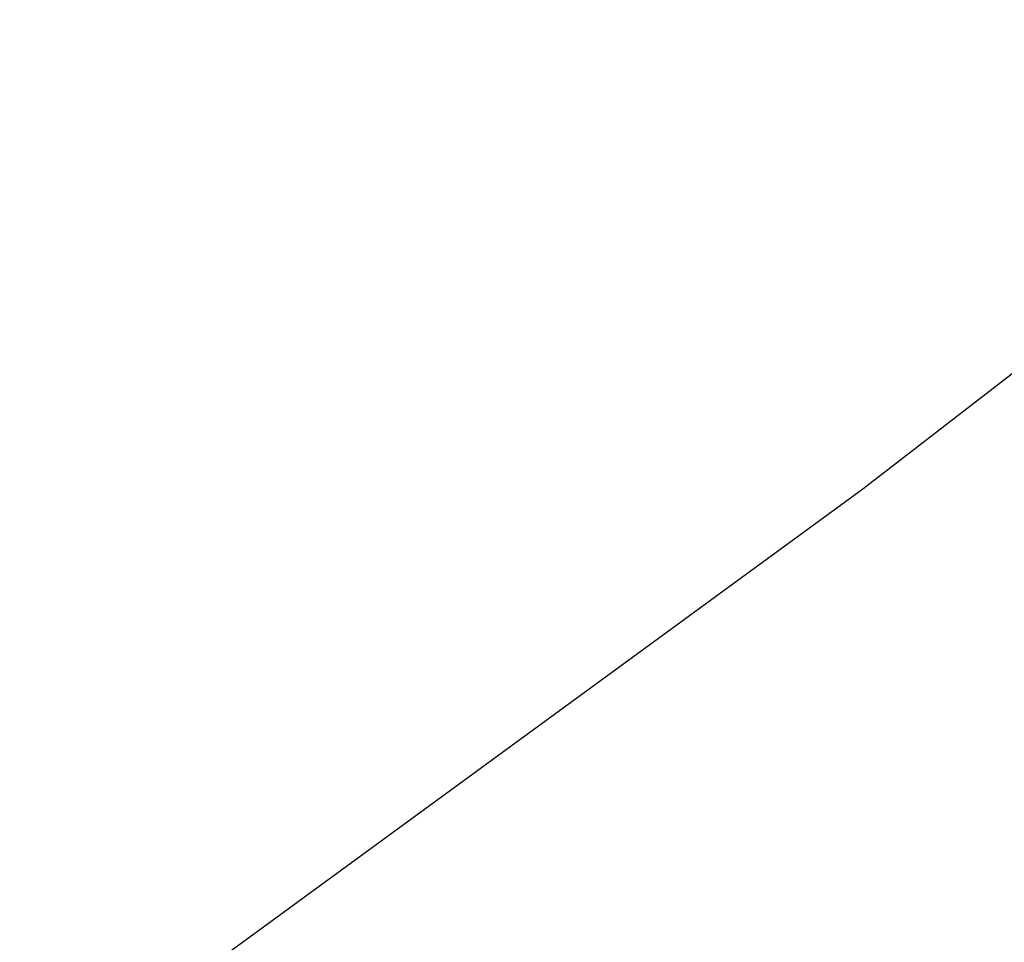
# Model space of a CAD drawing. Extents: x 0 to 363660, y 0 to 4201329.
# Tile 217 of 256: x 360289.103 to 360289.777, y 4200432.44 to 4200433.071. Entities that reach past the tile are written whole.
import ezdxf

# ---------------------------------------------------------------- set-up
doc = ezdxf.new("R2010")
doc.units = 0
doc.header["$LTSCALE"] = 0.5
doc.header["$MEASUREMENT"] = 0
doc.linetypes.add('CONTI', pattern=[0])
doc.layers.add('GORIZDEFAULT', color=32, linetype='CONTI')

# ---------------------------------------------------------------- blocks, each defined once
blk = doc.blocks.new('gergrgrre')
at = {"layer": 'GORIZDEFAULT', "color": 32}
blk.add_polyline3d([(360284.10966, 4200428.84497, 539.5), (360284.96, 4200429.41, 539.5), (360286.53, 4200430.49, 539.5), (360288.12, 4200431.61, 539.5), (360289.68, 4200432.75, 539.5), (360291.18, 4200433.91, 539.5), (360292.62, 4200435.07, 539.5), (360293.99, 4200436.22, 539.5), (360295.26, 4200437.35, 539.5), (360296.45, 4200438.45, 539.5), (360297.53, 4200439.5, 539.5), (360298.5, 4200440.5, 539.5), (360299.35, 4200441.43, 539.5), (360300.12, 4200442.33, 539.5), (360300.83, 4200443.22, 539.5), (360301.51, 4200444.14, 539.5), (360302.2, 4200445.1, 539.5), (360302.94, 4200446.16, 539.5), (360303.74, 4200447.32, 539.5), (360304.64, 4200448.61, 539.5), (360305.61, 4200450, 539.5), (360306.63, 4200451.44, 539.5), (360307.67, 4200452.88, 539.5)], dxfattribs=at)
blk.add_polyline3d([(360284.10966, 4200428.84497, 539.5), (360284.96, 4200429.41, 539.5), (360286.53, 4200430.49, 539.5), (360288.12, 4200431.61, 539.5), (360289.68, 4200432.75, 539.5), (360291.18, 4200433.91, 539.5), (360292.62, 4200435.07, 539.5), (360293.99, 4200436.22, 539.5), (360295.26, 4200437.35, 539.5), (360296.45, 4200438.45, 539.5), (360297.53, 4200439.5, 539.5), (360298.5, 4200440.5, 539.5), (360299.35, 4200441.43, 539.5), (360300.12, 4200442.33, 539.5), (360300.83, 4200443.22, 539.5), (360301.51, 4200444.14, 539.5), (360302.2, 4200445.1, 539.5), (360302.94, 4200446.16, 539.5), (360303.74, 4200447.32, 539.5), (360304.64, 4200448.61, 539.5), (360305.61, 4200450, 539.5), (360306.63, 4200451.44, 539.5), (360307.67, 4200452.88, 539.5)], dxfattribs=at)
blk.add_polyline3d([(360284.10966, 4200428.84497, 539.5), (360284.96, 4200429.41, 539.5), (360286.53, 4200430.49, 539.5), (360288.12, 4200431.61, 539.5), (360289.68, 4200432.75, 539.5), (360291.18, 4200433.91, 539.5), (360292.62, 4200435.07, 539.5), (360293.99, 4200436.22, 539.5), (360295.26, 4200437.35, 539.5), (360296.45, 4200438.45, 539.5), (360297.53, 4200439.5, 539.5), (360298.5, 4200440.5, 539.5), (360299.35, 4200441.43, 539.5), (360300.12, 4200442.33, 539.5), (360300.83, 4200443.22, 539.5), (360301.51, 4200444.14, 539.5), (360302.2, 4200445.1, 539.5), (360302.94, 4200446.16, 539.5), (360303.74, 4200447.32, 539.5), (360304.64, 4200448.61, 539.5), (360305.61, 4200450, 539.5), (360306.63, 4200451.44, 539.5), (360307.67, 4200452.88, 539.5)], dxfattribs=at)
blk.add_polyline3d([(360284.10966, 4200428.84497, 539.5), (360284.96, 4200429.41, 539.5), (360286.53, 4200430.49, 539.5), (360288.12, 4200431.61, 539.5), (360289.68, 4200432.75, 539.5), (360291.18, 4200433.91, 539.5), (360292.62, 4200435.07, 539.5), (360293.99, 4200436.22, 539.5), (360295.26, 4200437.35, 539.5), (360296.45, 4200438.45, 539.5), (360297.53, 4200439.5, 539.5), (360298.5, 4200440.5, 539.5), (360299.35, 4200441.43, 539.5), (360300.12, 4200442.33, 539.5), (360300.83, 4200443.22, 539.5), (360301.51, 4200444.14, 539.5), (360302.2, 4200445.1, 539.5), (360302.94, 4200446.16, 539.5), (360303.74, 4200447.32, 539.5), (360304.64, 4200448.61, 539.5), (360305.61, 4200450, 539.5), (360306.63, 4200451.44, 539.5), (360307.67, 4200452.88, 539.5)], dxfattribs=at)
blk.add_polyline3d([(360284.10966, 4200428.84497, 539.5), (360284.96, 4200429.41, 539.5), (360286.53, 4200430.49, 539.5), (360288.12, 4200431.61, 539.5), (360289.68, 4200432.75, 539.5), (360291.18, 4200433.91, 539.5), (360292.62, 4200435.07, 539.5), (360293.99, 4200436.22, 539.5), (360295.26, 4200437.35, 539.5), (360296.45, 4200438.45, 539.5), (360297.53, 4200439.5, 539.5), (360298.5, 4200440.5, 539.5), (360299.35, 4200441.43, 539.5), (360300.12, 4200442.33, 539.5), (360300.83, 4200443.22, 539.5), (360301.51, 4200444.14, 539.5), (360302.2, 4200445.1, 539.5), (360302.94, 4200446.16, 539.5), (360303.74, 4200447.32, 539.5), (360304.64, 4200448.61, 539.5), (360305.61, 4200450, 539.5), (360306.63, 4200451.44, 539.5), (360307.67, 4200452.88, 539.5)], dxfattribs=at)
blk.add_polyline3d([(360284.10966, 4200428.84497, 539.5), (360284.96, 4200429.41, 539.5), (360286.53, 4200430.49, 539.5), (360288.12, 4200431.61, 539.5), (360289.68, 4200432.75, 539.5), (360291.18, 4200433.91, 539.5), (360292.62, 4200435.07, 539.5), (360293.99, 4200436.22, 539.5), (360295.26, 4200437.35, 539.5), (360296.45, 4200438.45, 539.5), (360297.53, 4200439.5, 539.5), (360298.5, 4200440.5, 539.5), (360299.35, 4200441.43, 539.5), (360300.12, 4200442.33, 539.5), (360300.83, 4200443.22, 539.5), (360301.51, 4200444.14, 539.5), (360302.2, 4200445.1, 539.5), (360302.94, 4200446.16, 539.5), (360303.74, 4200447.32, 539.5), (360304.64, 4200448.61, 539.5), (360305.61, 4200450, 539.5), (360306.63, 4200451.44, 539.5), (360307.67, 4200452.88, 539.5)], dxfattribs=at)
blk.add_polyline3d([(360284.10966, 4200428.84497, 539.5), (360284.96, 4200429.41, 539.5), (360286.53, 4200430.49, 539.5), (360288.12, 4200431.61, 539.5), (360289.68, 4200432.75, 539.5), (360291.18, 4200433.91, 539.5), (360292.62, 4200435.07, 539.5), (360293.99, 4200436.22, 539.5), (360295.26, 4200437.35, 539.5), (360296.45, 4200438.45, 539.5), (360297.53, 4200439.5, 539.5), (360298.5, 4200440.5, 539.5), (360299.35, 4200441.43, 539.5), (360300.12, 4200442.33, 539.5), (360300.83, 4200443.22, 539.5), (360301.51, 4200444.14, 539.5), (360302.2, 4200445.1, 539.5), (360302.94, 4200446.16, 539.5), (360303.74, 4200447.32, 539.5), (360304.64, 4200448.61, 539.5), (360305.61, 4200450, 539.5), (360306.63, 4200451.44, 539.5), (360307.67, 4200452.88, 539.5)], dxfattribs=at)
blk.add_polyline3d([(360284.10966, 4200428.84497, 539.5), (360284.96, 4200429.41, 539.5), (360286.53, 4200430.49, 539.5), (360288.12, 4200431.61, 539.5), (360289.68, 4200432.75, 539.5), (360291.18, 4200433.91, 539.5), (360292.62, 4200435.07, 539.5), (360293.99, 4200436.22, 539.5), (360295.26, 4200437.35, 539.5), (360296.45, 4200438.45, 539.5), (360297.53, 4200439.5, 539.5), (360298.5, 4200440.5, 539.5), (360299.35, 4200441.43, 539.5), (360300.12, 4200442.33, 539.5), (360300.83, 4200443.22, 539.5), (360301.51, 4200444.14, 539.5), (360302.2, 4200445.1, 539.5), (360302.94, 4200446.16, 539.5), (360303.74, 4200447.32, 539.5), (360304.64, 4200448.61, 539.5), (360305.61, 4200450, 539.5), (360306.63, 4200451.44, 539.5), (360307.67, 4200452.88, 539.5)], dxfattribs=at)
blk.add_polyline3d([(360284.10966, 4200428.84497, 539.5), (360284.96, 4200429.41, 539.5), (360286.53, 4200430.49, 539.5), (360288.12, 4200431.61, 539.5), (360289.68, 4200432.75, 539.5), (360291.18, 4200433.91, 539.5), (360292.62, 4200435.07, 539.5), (360293.99, 4200436.22, 539.5), (360295.26, 4200437.35, 539.5), (360296.45, 4200438.45, 539.5), (360297.53, 4200439.5, 539.5), (360298.5, 4200440.5, 539.5), (360299.35, 4200441.43, 539.5), (360300.12, 4200442.33, 539.5), (360300.83, 4200443.22, 539.5), (360301.51, 4200444.14, 539.5), (360302.2, 4200445.1, 539.5), (360302.94, 4200446.16, 539.5), (360303.74, 4200447.32, 539.5), (360304.64, 4200448.61, 539.5), (360305.61, 4200450, 539.5), (360306.63, 4200451.44, 539.5), (360307.67, 4200452.88, 539.5)], dxfattribs=at)
blk.add_polyline3d([(360284.10966, 4200428.84497, 539.5), (360284.96, 4200429.41, 539.5), (360286.53, 4200430.49, 539.5), (360288.12, 4200431.61, 539.5), (360289.68, 4200432.75, 539.5), (360291.18, 4200433.91, 539.5), (360292.62, 4200435.07, 539.5), (360293.99, 4200436.22, 539.5), (360295.26, 4200437.35, 539.5), (360296.45, 4200438.45, 539.5), (360297.53, 4200439.5, 539.5), (360298.5, 4200440.5, 539.5), (360299.35, 4200441.43, 539.5), (360300.12, 4200442.33, 539.5), (360300.83, 4200443.22, 539.5), (360301.51, 4200444.14, 539.5), (360302.2, 4200445.1, 539.5), (360302.94, 4200446.16, 539.5), (360303.74, 4200447.32, 539.5), (360304.64, 4200448.61, 539.5), (360305.61, 4200450, 539.5), (360306.63, 4200451.44, 539.5), (360307.67, 4200452.88, 539.5)], dxfattribs=at)
blk.add_polyline3d([(360284.10966, 4200428.84497, 539.5), (360284.96, 4200429.41, 539.5), (360286.53, 4200430.49, 539.5), (360288.12, 4200431.61, 539.5), (360289.68, 4200432.75, 539.5), (360291.18, 4200433.91, 539.5), (360292.62, 4200435.07, 539.5), (360293.99, 4200436.22, 539.5), (360295.26, 4200437.35, 539.5), (360296.45, 4200438.45, 539.5), (360297.53, 4200439.5, 539.5), (360298.5, 4200440.5, 539.5), (360299.35, 4200441.43, 539.5), (360300.12, 4200442.33, 539.5), (360300.83, 4200443.22, 539.5), (360301.51, 4200444.14, 539.5), (360302.2, 4200445.1, 539.5), (360302.94, 4200446.16, 539.5), (360303.74, 4200447.32, 539.5), (360304.64, 4200448.61, 539.5), (360305.61, 4200450, 539.5), (360306.63, 4200451.44, 539.5), (360307.67, 4200452.88, 539.5)], dxfattribs=at)
blk.add_polyline3d([(360284.10966, 4200428.84497, 539.5), (360284.96, 4200429.41, 539.5), (360286.53, 4200430.49, 539.5), (360288.12, 4200431.61, 539.5), (360289.68, 4200432.75, 539.5), (360291.18, 4200433.91, 539.5), (360292.62, 4200435.07, 539.5), (360293.99, 4200436.22, 539.5), (360295.26, 4200437.35, 539.5), (360296.45, 4200438.45, 539.5), (360297.53, 4200439.5, 539.5), (360298.5, 4200440.5, 539.5), (360299.35, 4200441.43, 539.5), (360300.12, 4200442.33, 539.5), (360300.83, 4200443.22, 539.5), (360301.51, 4200444.14, 539.5), (360302.2, 4200445.1, 539.5), (360302.94, 4200446.16, 539.5), (360303.74, 4200447.32, 539.5), (360304.64, 4200448.61, 539.5), (360305.61, 4200450, 539.5), (360306.63, 4200451.44, 539.5), (360307.67, 4200452.88, 539.5)], dxfattribs=at)
blk.add_polyline3d([(360284.10966, 4200428.84497, 539.5), (360284.96, 4200429.41, 539.5), (360286.53, 4200430.49, 539.5), (360288.12, 4200431.61, 539.5), (360289.68, 4200432.75, 539.5), (360291.18, 4200433.91, 539.5), (360292.62, 4200435.07, 539.5), (360293.99, 4200436.22, 539.5), (360295.26, 4200437.35, 539.5), (360296.45, 4200438.45, 539.5), (360297.53, 4200439.5, 539.5), (360298.5, 4200440.5, 539.5), (360299.35, 4200441.43, 539.5), (360300.12, 4200442.33, 539.5), (360300.83, 4200443.22, 539.5), (360301.51, 4200444.14, 539.5), (360302.2, 4200445.1, 539.5), (360302.94, 4200446.16, 539.5), (360303.74, 4200447.32, 539.5), (360304.64, 4200448.61, 539.5), (360305.61, 4200450, 539.5), (360306.63, 4200451.44, 539.5), (360307.67, 4200452.88, 539.5)], dxfattribs=at)
blk.add_polyline3d([(360284.10966, 4200428.84497, 539.5), (360284.96, 4200429.41, 539.5), (360286.53, 4200430.49, 539.5), (360288.12, 4200431.61, 539.5), (360289.68, 4200432.75, 539.5), (360291.18, 4200433.91, 539.5), (360292.62, 4200435.07, 539.5), (360293.99, 4200436.22, 539.5), (360295.26, 4200437.35, 539.5), (360296.45, 4200438.45, 539.5), (360297.53, 4200439.5, 539.5), (360298.5, 4200440.5, 539.5), (360299.35, 4200441.43, 539.5), (360300.12, 4200442.33, 539.5), (360300.83, 4200443.22, 539.5), (360301.51, 4200444.14, 539.5), (360302.2, 4200445.1, 539.5), (360302.94, 4200446.16, 539.5), (360303.74, 4200447.32, 539.5), (360304.64, 4200448.61, 539.5), (360305.61, 4200450, 539.5), (360306.63, 4200451.44, 539.5), (360307.67, 4200452.88, 539.5)], dxfattribs=at)
blk.add_polyline3d([(360284.10966, 4200428.84497, 539.5), (360284.96, 4200429.41, 539.5), (360286.53, 4200430.49, 539.5), (360288.12, 4200431.61, 539.5), (360289.68, 4200432.75, 539.5), (360291.18, 4200433.91, 539.5), (360292.62, 4200435.07, 539.5), (360293.99, 4200436.22, 539.5), (360295.26, 4200437.35, 539.5), (360296.45, 4200438.45, 539.5), (360297.53, 4200439.5, 539.5), (360298.5, 4200440.5, 539.5), (360299.35, 4200441.43, 539.5), (360300.12, 4200442.33, 539.5), (360300.83, 4200443.22, 539.5), (360301.51, 4200444.14, 539.5), (360302.2, 4200445.1, 539.5), (360302.94, 4200446.16, 539.5), (360303.74, 4200447.32, 539.5), (360304.64, 4200448.61, 539.5), (360305.61, 4200450, 539.5), (360306.63, 4200451.44, 539.5), (360307.67, 4200452.88, 539.5)], dxfattribs=at)
blk.add_polyline3d([(360284.10966, 4200428.84497, 539.5), (360284.96, 4200429.41, 539.5), (360286.53, 4200430.49, 539.5), (360288.12, 4200431.61, 539.5), (360289.68, 4200432.75, 539.5), (360291.18, 4200433.91, 539.5), (360292.62, 4200435.07, 539.5), (360293.99, 4200436.22, 539.5), (360295.26, 4200437.35, 539.5), (360296.45, 4200438.45, 539.5), (360297.53, 4200439.5, 539.5), (360298.5, 4200440.5, 539.5), (360299.35, 4200441.43, 539.5), (360300.12, 4200442.33, 539.5), (360300.83, 4200443.22, 539.5), (360301.51, 4200444.14, 539.5), (360302.2, 4200445.1, 539.5), (360302.94, 4200446.16, 539.5), (360303.74, 4200447.32, 539.5), (360304.64, 4200448.61, 539.5), (360305.61, 4200450, 539.5), (360306.63, 4200451.44, 539.5), (360307.67, 4200452.88, 539.5)], dxfattribs=at)
blk.add_polyline3d([(360284.10966, 4200428.84497, 539.5), (360284.96, 4200429.41, 539.5), (360286.53, 4200430.49, 539.5), (360288.12, 4200431.61, 539.5), (360289.68, 4200432.75, 539.5), (360291.18, 4200433.91, 539.5), (360292.62, 4200435.07, 539.5), (360293.99, 4200436.22, 539.5), (360295.26, 4200437.35, 539.5), (360296.45, 4200438.45, 539.5), (360297.53, 4200439.5, 539.5), (360298.5, 4200440.5, 539.5), (360299.35, 4200441.43, 539.5), (360300.12, 4200442.33, 539.5), (360300.83, 4200443.22, 539.5), (360301.51, 4200444.14, 539.5), (360302.2, 4200445.1, 539.5), (360302.94, 4200446.16, 539.5), (360303.74, 4200447.32, 539.5), (360304.64, 4200448.61, 539.5), (360305.61, 4200450, 539.5), (360306.63, 4200451.44, 539.5), (360307.67, 4200452.88, 539.5)], dxfattribs=at)
blk.add_polyline3d([(360284.10966, 4200428.84497, 539.5), (360284.96, 4200429.41, 539.5), (360286.53, 4200430.49, 539.5), (360288.12, 4200431.61, 539.5), (360289.68, 4200432.75, 539.5), (360291.18, 4200433.91, 539.5), (360292.62, 4200435.07, 539.5), (360293.99, 4200436.22, 539.5), (360295.26, 4200437.35, 539.5), (360296.45, 4200438.45, 539.5), (360297.53, 4200439.5, 539.5), (360298.5, 4200440.5, 539.5), (360299.35, 4200441.43, 539.5), (360300.12, 4200442.33, 539.5), (360300.83, 4200443.22, 539.5), (360301.51, 4200444.14, 539.5), (360302.2, 4200445.1, 539.5), (360302.94, 4200446.16, 539.5), (360303.74, 4200447.32, 539.5), (360304.64, 4200448.61, 539.5), (360305.61, 4200450, 539.5), (360306.63, 4200451.44, 539.5), (360307.67, 4200452.88, 539.5)], dxfattribs=at)
blk.add_polyline3d([(360284.10966, 4200428.84497, 539.5), (360284.96, 4200429.41, 539.5), (360286.53, 4200430.49, 539.5), (360288.12, 4200431.61, 539.5), (360289.68, 4200432.75, 539.5), (360291.18, 4200433.91, 539.5), (360292.62, 4200435.07, 539.5), (360293.99, 4200436.22, 539.5), (360295.26, 4200437.35, 539.5), (360296.45, 4200438.45, 539.5), (360297.53, 4200439.5, 539.5), (360298.5, 4200440.5, 539.5), (360299.35, 4200441.43, 539.5), (360300.12, 4200442.33, 539.5), (360300.83, 4200443.22, 539.5), (360301.51, 4200444.14, 539.5), (360302.2, 4200445.1, 539.5), (360302.94, 4200446.16, 539.5), (360303.74, 4200447.32, 539.5), (360304.64, 4200448.61, 539.5), (360305.61, 4200450, 539.5), (360306.63, 4200451.44, 539.5), (360307.67, 4200452.88, 539.5)], dxfattribs=at)
blk.add_polyline3d([(360284.10966, 4200428.84497, 539.5), (360284.96, 4200429.41, 539.5), (360286.53, 4200430.49, 539.5), (360288.12, 4200431.61, 539.5), (360289.68, 4200432.75, 539.5), (360291.18, 4200433.91, 539.5), (360292.62, 4200435.07, 539.5), (360293.99, 4200436.22, 539.5), (360295.26, 4200437.35, 539.5), (360296.45, 4200438.45, 539.5), (360297.53, 4200439.5, 539.5), (360298.5, 4200440.5, 539.5), (360299.35, 4200441.43, 539.5), (360300.12, 4200442.33, 539.5), (360300.83, 4200443.22, 539.5), (360301.51, 4200444.14, 539.5), (360302.2, 4200445.1, 539.5), (360302.94, 4200446.16, 539.5), (360303.74, 4200447.32, 539.5), (360304.64, 4200448.61, 539.5), (360305.61, 4200450, 539.5), (360306.63, 4200451.44, 539.5), (360307.67, 4200452.88, 539.5)], dxfattribs=at)
blk.add_polyline3d([(360284.10966, 4200428.84497, 539.5), (360284.96, 4200429.41, 539.5), (360286.53, 4200430.49, 539.5), (360288.12, 4200431.61, 539.5), (360289.68, 4200432.75, 539.5), (360291.18, 4200433.91, 539.5), (360292.62, 4200435.07, 539.5), (360293.99, 4200436.22, 539.5), (360295.26, 4200437.35, 539.5), (360296.45, 4200438.45, 539.5), (360297.53, 4200439.5, 539.5), (360298.5, 4200440.5, 539.5), (360299.35, 4200441.43, 539.5), (360300.12, 4200442.33, 539.5), (360300.83, 4200443.22, 539.5), (360301.51, 4200444.14, 539.5), (360302.2, 4200445.1, 539.5), (360302.94, 4200446.16, 539.5), (360303.74, 4200447.32, 539.5), (360304.64, 4200448.61, 539.5), (360305.61, 4200450, 539.5), (360306.63, 4200451.44, 539.5), (360307.67, 4200452.88, 539.5)], dxfattribs=at)
blk.add_polyline3d([(360284.10966, 4200428.84497, 539.5), (360284.96, 4200429.41, 539.5), (360286.53, 4200430.49, 539.5), (360288.12, 4200431.61, 539.5), (360289.68, 4200432.75, 539.5), (360291.18, 4200433.91, 539.5), (360292.62, 4200435.07, 539.5), (360293.99, 4200436.22, 539.5), (360295.26, 4200437.35, 539.5), (360296.45, 4200438.45, 539.5), (360297.53, 4200439.5, 539.5), (360298.5, 4200440.5, 539.5), (360299.35, 4200441.43, 539.5), (360300.12, 4200442.33, 539.5), (360300.83, 4200443.22, 539.5), (360301.51, 4200444.14, 539.5), (360302.2, 4200445.1, 539.5), (360302.94, 4200446.16, 539.5), (360303.74, 4200447.32, 539.5), (360304.64, 4200448.61, 539.5), (360305.61, 4200450, 539.5), (360306.63, 4200451.44, 539.5), (360307.67, 4200452.88, 539.5)], dxfattribs=at)
blk.add_polyline3d([(360284.10966, 4200428.84497, 539.5), (360284.96, 4200429.41, 539.5), (360286.53, 4200430.49, 539.5), (360288.12, 4200431.61, 539.5), (360289.68, 4200432.75, 539.5), (360291.18, 4200433.91, 539.5), (360292.62, 4200435.07, 539.5), (360293.99, 4200436.22, 539.5), (360295.26, 4200437.35, 539.5), (360296.45, 4200438.45, 539.5), (360297.53, 4200439.5, 539.5), (360298.5, 4200440.5, 539.5), (360299.35, 4200441.43, 539.5), (360300.12, 4200442.33, 539.5), (360300.83, 4200443.22, 539.5), (360301.51, 4200444.14, 539.5), (360302.2, 4200445.1, 539.5), (360302.94, 4200446.16, 539.5), (360303.74, 4200447.32, 539.5), (360304.64, 4200448.61, 539.5), (360305.61, 4200450, 539.5), (360306.63, 4200451.44, 539.5), (360307.67, 4200452.88, 539.5)], dxfattribs=at)
blk.add_polyline3d([(360284.10966, 4200428.84497, 539.5), (360284.96, 4200429.41, 539.5), (360286.53, 4200430.49, 539.5), (360288.12, 4200431.61, 539.5), (360289.68, 4200432.75, 539.5), (360291.18, 4200433.91, 539.5), (360292.62, 4200435.07, 539.5), (360293.99, 4200436.22, 539.5), (360295.26, 4200437.35, 539.5), (360296.45, 4200438.45, 539.5), (360297.53, 4200439.5, 539.5), (360298.5, 4200440.5, 539.5), (360299.35, 4200441.43, 539.5), (360300.12, 4200442.33, 539.5), (360300.83, 4200443.22, 539.5), (360301.51, 4200444.14, 539.5), (360302.2, 4200445.1, 539.5), (360302.94, 4200446.16, 539.5), (360303.74, 4200447.32, 539.5), (360304.64, 4200448.61, 539.5), (360305.61, 4200450, 539.5), (360306.63, 4200451.44, 539.5), (360307.67, 4200452.88, 539.5)], dxfattribs=at)
blk.add_polyline3d([(360284.10966, 4200428.84497, 539.5), (360284.96, 4200429.41, 539.5), (360286.53, 4200430.49, 539.5), (360288.12, 4200431.61, 539.5), (360289.68, 4200432.75, 539.5), (360291.18, 4200433.91, 539.5), (360292.62, 4200435.07, 539.5), (360293.99, 4200436.22, 539.5), (360295.26, 4200437.35, 539.5), (360296.45, 4200438.45, 539.5), (360297.53, 4200439.5, 539.5), (360298.5, 4200440.5, 539.5), (360299.35, 4200441.43, 539.5), (360300.12, 4200442.33, 539.5), (360300.83, 4200443.22, 539.5), (360301.51, 4200444.14, 539.5), (360302.2, 4200445.1, 539.5), (360302.94, 4200446.16, 539.5), (360303.74, 4200447.32, 539.5), (360304.64, 4200448.61, 539.5), (360305.61, 4200450, 539.5), (360306.63, 4200451.44, 539.5), (360307.67, 4200452.88, 539.5)], dxfattribs=at)
blk.add_polyline3d([(360284.10966, 4200428.84497, 539.5), (360284.96, 4200429.41, 539.5), (360286.53, 4200430.49, 539.5), (360288.12, 4200431.61, 539.5), (360289.68, 4200432.75, 539.5), (360291.18, 4200433.91, 539.5), (360292.62, 4200435.07, 539.5), (360293.99, 4200436.22, 539.5), (360295.26, 4200437.35, 539.5), (360296.45, 4200438.45, 539.5), (360297.53, 4200439.5, 539.5), (360298.5, 4200440.5, 539.5), (360299.35, 4200441.43, 539.5), (360300.12, 4200442.33, 539.5), (360300.83, 4200443.22, 539.5), (360301.51, 4200444.14, 539.5), (360302.2, 4200445.1, 539.5), (360302.94, 4200446.16, 539.5), (360303.74, 4200447.32, 539.5), (360304.64, 4200448.61, 539.5), (360305.61, 4200450, 539.5), (360306.63, 4200451.44, 539.5), (360307.67, 4200452.88, 539.5)], dxfattribs=at)
blk.add_polyline3d([(360284.10966, 4200428.84497, 539.5), (360284.96, 4200429.41, 539.5), (360286.53, 4200430.49, 539.5), (360288.12, 4200431.61, 539.5), (360289.68, 4200432.75, 539.5), (360291.18, 4200433.91, 539.5), (360292.62, 4200435.07, 539.5), (360293.99, 4200436.22, 539.5), (360295.26, 4200437.35, 539.5), (360296.45, 4200438.45, 539.5), (360297.53, 4200439.5, 539.5), (360298.5, 4200440.5, 539.5), (360299.35, 4200441.43, 539.5), (360300.12, 4200442.33, 539.5), (360300.83, 4200443.22, 539.5), (360301.51, 4200444.14, 539.5), (360302.2, 4200445.1, 539.5), (360302.94, 4200446.16, 539.5), (360303.74, 4200447.32, 539.5), (360304.64, 4200448.61, 539.5), (360305.61, 4200450, 539.5), (360306.63, 4200451.44, 539.5), (360307.67, 4200452.88, 539.5)], dxfattribs=at)
blk.add_polyline3d([(360284.10966, 4200428.84497, 539.5), (360284.96, 4200429.41, 539.5), (360286.53, 4200430.49, 539.5), (360288.12, 4200431.61, 539.5), (360289.68, 4200432.75, 539.5), (360291.18, 4200433.91, 539.5), (360292.62, 4200435.07, 539.5), (360293.99, 4200436.22, 539.5), (360295.26, 4200437.35, 539.5), (360296.45, 4200438.45, 539.5), (360297.53, 4200439.5, 539.5), (360298.5, 4200440.5, 539.5), (360299.35, 4200441.43, 539.5), (360300.12, 4200442.33, 539.5), (360300.83, 4200443.22, 539.5), (360301.51, 4200444.14, 539.5), (360302.2, 4200445.1, 539.5), (360302.94, 4200446.16, 539.5), (360303.74, 4200447.32, 539.5), (360304.64, 4200448.61, 539.5), (360305.61, 4200450, 539.5), (360306.63, 4200451.44, 539.5), (360307.67, 4200452.88, 539.5)], dxfattribs=at)
blk.add_polyline3d([(360284.10966, 4200428.84497, 539.5), (360284.96, 4200429.41, 539.5), (360286.53, 4200430.49, 539.5), (360288.12, 4200431.61, 539.5), (360289.68, 4200432.75, 539.5), (360291.18, 4200433.91, 539.5), (360292.62, 4200435.07, 539.5), (360293.99, 4200436.22, 539.5), (360295.26, 4200437.35, 539.5), (360296.45, 4200438.45, 539.5), (360297.53, 4200439.5, 539.5), (360298.5, 4200440.5, 539.5), (360299.35, 4200441.43, 539.5), (360300.12, 4200442.33, 539.5), (360300.83, 4200443.22, 539.5), (360301.51, 4200444.14, 539.5), (360302.2, 4200445.1, 539.5), (360302.94, 4200446.16, 539.5), (360303.74, 4200447.32, 539.5), (360304.64, 4200448.61, 539.5), (360305.61, 4200450, 539.5), (360306.63, 4200451.44, 539.5), (360307.67, 4200452.88, 539.5)], dxfattribs=at)
blk.add_polyline3d([(360284.10966, 4200428.84497, 539.5), (360284.96, 4200429.41, 539.5), (360286.53, 4200430.49, 539.5), (360288.12, 4200431.61, 539.5), (360289.68, 4200432.75, 539.5), (360291.18, 4200433.91, 539.5), (360292.62, 4200435.07, 539.5), (360293.99, 4200436.22, 539.5), (360295.26, 4200437.35, 539.5), (360296.45, 4200438.45, 539.5), (360297.53, 4200439.5, 539.5), (360298.5, 4200440.5, 539.5), (360299.35, 4200441.43, 539.5), (360300.12, 4200442.33, 539.5), (360300.83, 4200443.22, 539.5), (360301.51, 4200444.14, 539.5), (360302.2, 4200445.1, 539.5), (360302.94, 4200446.16, 539.5), (360303.74, 4200447.32, 539.5), (360304.64, 4200448.61, 539.5), (360305.61, 4200450, 539.5), (360306.63, 4200451.44, 539.5), (360307.67, 4200452.88, 539.5)], dxfattribs=at)
blk.add_polyline3d([(360284.10966, 4200428.84497, 539.5), (360284.96, 4200429.41, 539.5), (360286.53, 4200430.49, 539.5), (360288.12, 4200431.61, 539.5), (360289.68, 4200432.75, 539.5), (360291.18, 4200433.91, 539.5), (360292.62, 4200435.07, 539.5), (360293.99, 4200436.22, 539.5), (360295.26, 4200437.35, 539.5), (360296.45, 4200438.45, 539.5), (360297.53, 4200439.5, 539.5), (360298.5, 4200440.5, 539.5), (360299.35, 4200441.43, 539.5), (360300.12, 4200442.33, 539.5), (360300.83, 4200443.22, 539.5), (360301.51, 4200444.14, 539.5), (360302.2, 4200445.1, 539.5), (360302.94, 4200446.16, 539.5), (360303.74, 4200447.32, 539.5), (360304.64, 4200448.61, 539.5), (360305.61, 4200450, 539.5), (360306.63, 4200451.44, 539.5), (360307.67, 4200452.88, 539.5)], dxfattribs=at)
blk.add_polyline3d([(360284.10966, 4200428.84497, 539.5), (360284.96, 4200429.41, 539.5), (360286.53, 4200430.49, 539.5), (360288.12, 4200431.61, 539.5), (360289.68, 4200432.75, 539.5), (360291.18, 4200433.91, 539.5), (360292.62, 4200435.07, 539.5), (360293.99, 4200436.22, 539.5), (360295.26, 4200437.35, 539.5), (360296.45, 4200438.45, 539.5), (360297.53, 4200439.5, 539.5), (360298.5, 4200440.5, 539.5), (360299.35, 4200441.43, 539.5), (360300.12, 4200442.33, 539.5), (360300.83, 4200443.22, 539.5), (360301.51, 4200444.14, 539.5), (360302.2, 4200445.1, 539.5), (360302.94, 4200446.16, 539.5), (360303.74, 4200447.32, 539.5), (360304.64, 4200448.61, 539.5), (360305.61, 4200450, 539.5), (360306.63, 4200451.44, 539.5), (360307.67, 4200452.88, 539.5)], dxfattribs=at)
blk.add_polyline3d([(360284.10966, 4200428.84497, 539.5), (360284.96, 4200429.41, 539.5), (360286.53, 4200430.49, 539.5), (360288.12, 4200431.61, 539.5), (360289.68, 4200432.75, 539.5), (360291.18, 4200433.91, 539.5), (360292.62, 4200435.07, 539.5), (360293.99, 4200436.22, 539.5), (360295.26, 4200437.35, 539.5), (360296.45, 4200438.45, 539.5), (360297.53, 4200439.5, 539.5), (360298.5, 4200440.5, 539.5), (360299.35, 4200441.43, 539.5), (360300.12, 4200442.33, 539.5), (360300.83, 4200443.22, 539.5), (360301.51, 4200444.14, 539.5), (360302.2, 4200445.1, 539.5), (360302.94, 4200446.16, 539.5), (360303.74, 4200447.32, 539.5), (360304.64, 4200448.61, 539.5), (360305.61, 4200450, 539.5), (360306.63, 4200451.44, 539.5), (360307.67, 4200452.88, 539.5)], dxfattribs=at)
blk.add_polyline3d([(360284.10966, 4200428.84497, 539.5), (360284.96, 4200429.41, 539.5), (360286.53, 4200430.49, 539.5), (360288.12, 4200431.61, 539.5), (360289.68, 4200432.75, 539.5), (360291.18, 4200433.91, 539.5), (360292.62, 4200435.07, 539.5), (360293.99, 4200436.22, 539.5), (360295.26, 4200437.35, 539.5), (360296.45, 4200438.45, 539.5), (360297.53, 4200439.5, 539.5), (360298.5, 4200440.5, 539.5), (360299.35, 4200441.43, 539.5), (360300.12, 4200442.33, 539.5), (360300.83, 4200443.22, 539.5), (360301.51, 4200444.14, 539.5), (360302.2, 4200445.1, 539.5), (360302.94, 4200446.16, 539.5), (360303.74, 4200447.32, 539.5), (360304.64, 4200448.61, 539.5), (360305.61, 4200450, 539.5), (360306.63, 4200451.44, 539.5), (360307.67, 4200452.88, 539.5)], dxfattribs=at)
blk.add_polyline3d([(360284.10966, 4200428.84497, 539.5), (360284.96, 4200429.41, 539.5), (360286.53, 4200430.49, 539.5), (360288.12, 4200431.61, 539.5), (360289.68, 4200432.75, 539.5), (360291.18, 4200433.91, 539.5), (360292.62, 4200435.07, 539.5), (360293.99, 4200436.22, 539.5), (360295.26, 4200437.35, 539.5), (360296.45, 4200438.45, 539.5), (360297.53, 4200439.5, 539.5), (360298.5, 4200440.5, 539.5), (360299.35, 4200441.43, 539.5), (360300.12, 4200442.33, 539.5), (360300.83, 4200443.22, 539.5), (360301.51, 4200444.14, 539.5), (360302.2, 4200445.1, 539.5), (360302.94, 4200446.16, 539.5), (360303.74, 4200447.32, 539.5), (360304.64, 4200448.61, 539.5), (360305.61, 4200450, 539.5), (360306.63, 4200451.44, 539.5), (360307.67, 4200452.88, 539.5)], dxfattribs=at)
blk.add_polyline3d([(360284.10966, 4200428.84497, 539.5), (360284.96, 4200429.41, 539.5), (360286.53, 4200430.49, 539.5), (360288.12, 4200431.61, 539.5), (360289.68, 4200432.75, 539.5), (360291.18, 4200433.91, 539.5), (360292.62, 4200435.07, 539.5), (360293.99, 4200436.22, 539.5), (360295.26, 4200437.35, 539.5), (360296.45, 4200438.45, 539.5), (360297.53, 4200439.5, 539.5), (360298.5, 4200440.5, 539.5), (360299.35, 4200441.43, 539.5), (360300.12, 4200442.33, 539.5), (360300.83, 4200443.22, 539.5), (360301.51, 4200444.14, 539.5), (360302.2, 4200445.1, 539.5), (360302.94, 4200446.16, 539.5), (360303.74, 4200447.32, 539.5), (360304.64, 4200448.61, 539.5), (360305.61, 4200450, 539.5), (360306.63, 4200451.44, 539.5), (360307.67, 4200452.88, 539.5)], dxfattribs=at)
blk.add_polyline3d([(360284.10966, 4200428.84497, 539.5), (360284.96, 4200429.41, 539.5), (360286.53, 4200430.49, 539.5), (360288.12, 4200431.61, 539.5), (360289.68, 4200432.75, 539.5), (360291.18, 4200433.91, 539.5), (360292.62, 4200435.07, 539.5), (360293.99, 4200436.22, 539.5), (360295.26, 4200437.35, 539.5), (360296.45, 4200438.45, 539.5), (360297.53, 4200439.5, 539.5), (360298.5, 4200440.5, 539.5), (360299.35, 4200441.43, 539.5), (360300.12, 4200442.33, 539.5), (360300.83, 4200443.22, 539.5), (360301.51, 4200444.14, 539.5), (360302.2, 4200445.1, 539.5), (360302.94, 4200446.16, 539.5), (360303.74, 4200447.32, 539.5), (360304.64, 4200448.61, 539.5), (360305.61, 4200450, 539.5), (360306.63, 4200451.44, 539.5), (360307.67, 4200452.88, 539.5)], dxfattribs=at)
blk.add_polyline3d([(360284.10966, 4200428.84497, 539.5), (360284.96, 4200429.41, 539.5), (360286.53, 4200430.49, 539.5), (360288.12, 4200431.61, 539.5), (360289.68, 4200432.75, 539.5), (360291.18, 4200433.91, 539.5), (360292.62, 4200435.07, 539.5), (360293.99, 4200436.22, 539.5), (360295.26, 4200437.35, 539.5), (360296.45, 4200438.45, 539.5), (360297.53, 4200439.5, 539.5), (360298.5, 4200440.5, 539.5), (360299.35, 4200441.43, 539.5), (360300.12, 4200442.33, 539.5), (360300.83, 4200443.22, 539.5), (360301.51, 4200444.14, 539.5), (360302.2, 4200445.1, 539.5), (360302.94, 4200446.16, 539.5), (360303.74, 4200447.32, 539.5), (360304.64, 4200448.61, 539.5), (360305.61, 4200450, 539.5), (360306.63, 4200451.44, 539.5), (360307.67, 4200452.88, 539.5)], dxfattribs=at)
blk.add_polyline3d([(360284.10966, 4200428.84497, 539.5), (360284.96, 4200429.41, 539.5), (360286.53, 4200430.49, 539.5), (360288.12, 4200431.61, 539.5), (360289.68, 4200432.75, 539.5), (360291.18, 4200433.91, 539.5), (360292.62, 4200435.07, 539.5), (360293.99, 4200436.22, 539.5), (360295.26, 4200437.35, 539.5), (360296.45, 4200438.45, 539.5), (360297.53, 4200439.5, 539.5), (360298.5, 4200440.5, 539.5), (360299.35, 4200441.43, 539.5), (360300.12, 4200442.33, 539.5), (360300.83, 4200443.22, 539.5), (360301.51, 4200444.14, 539.5), (360302.2, 4200445.1, 539.5), (360302.94, 4200446.16, 539.5), (360303.74, 4200447.32, 539.5), (360304.64, 4200448.61, 539.5), (360305.61, 4200450, 539.5), (360306.63, 4200451.44, 539.5), (360307.67, 4200452.88, 539.5)], dxfattribs=at)
blk.add_polyline3d([(360284.10966, 4200428.84497, 539.5), (360284.96, 4200429.41, 539.5), (360286.53, 4200430.49, 539.5), (360288.12, 4200431.61, 539.5), (360289.68, 4200432.75, 539.5), (360291.18, 4200433.91, 539.5), (360292.62, 4200435.07, 539.5), (360293.99, 4200436.22, 539.5), (360295.26, 4200437.35, 539.5), (360296.45, 4200438.45, 539.5), (360297.53, 4200439.5, 539.5), (360298.5, 4200440.5, 539.5), (360299.35, 4200441.43, 539.5), (360300.12, 4200442.33, 539.5), (360300.83, 4200443.22, 539.5), (360301.51, 4200444.14, 539.5), (360302.2, 4200445.1, 539.5), (360302.94, 4200446.16, 539.5), (360303.74, 4200447.32, 539.5), (360304.64, 4200448.61, 539.5), (360305.61, 4200450, 539.5), (360306.63, 4200451.44, 539.5), (360307.67, 4200452.88, 539.5)], dxfattribs=at)
blk.add_polyline3d([(360284.10966, 4200428.84497, 539.5), (360284.96, 4200429.41, 539.5), (360286.53, 4200430.49, 539.5), (360288.12, 4200431.61, 539.5), (360289.68, 4200432.75, 539.5), (360291.18, 4200433.91, 539.5), (360292.62, 4200435.07, 539.5), (360293.99, 4200436.22, 539.5), (360295.26, 4200437.35, 539.5), (360296.45, 4200438.45, 539.5), (360297.53, 4200439.5, 539.5), (360298.5, 4200440.5, 539.5), (360299.35, 4200441.43, 539.5), (360300.12, 4200442.33, 539.5), (360300.83, 4200443.22, 539.5), (360301.51, 4200444.14, 539.5), (360302.2, 4200445.1, 539.5), (360302.94, 4200446.16, 539.5), (360303.74, 4200447.32, 539.5), (360304.64, 4200448.61, 539.5), (360305.61, 4200450, 539.5), (360306.63, 4200451.44, 539.5), (360307.67, 4200452.88, 539.5)], dxfattribs=at)
blk.add_polyline3d([(360284.10966, 4200428.84497, 539.5), (360284.96, 4200429.41, 539.5), (360286.53, 4200430.49, 539.5), (360288.12, 4200431.61, 539.5), (360289.68, 4200432.75, 539.5), (360291.18, 4200433.91, 539.5), (360292.62, 4200435.07, 539.5), (360293.99, 4200436.22, 539.5), (360295.26, 4200437.35, 539.5), (360296.45, 4200438.45, 539.5), (360297.53, 4200439.5, 539.5), (360298.5, 4200440.5, 539.5), (360299.35, 4200441.43, 539.5), (360300.12, 4200442.33, 539.5), (360300.83, 4200443.22, 539.5), (360301.51, 4200444.14, 539.5), (360302.2, 4200445.1, 539.5), (360302.94, 4200446.16, 539.5), (360303.74, 4200447.32, 539.5), (360304.64, 4200448.61, 539.5), (360305.61, 4200450, 539.5), (360306.63, 4200451.44, 539.5), (360307.67, 4200452.88, 539.5)], dxfattribs=at)
blk.add_polyline3d([(360284.10966, 4200428.84497, 539.5), (360284.96, 4200429.41, 539.5), (360286.53, 4200430.49, 539.5), (360288.12, 4200431.61, 539.5), (360289.68, 4200432.75, 539.5), (360291.18, 4200433.91, 539.5), (360292.62, 4200435.07, 539.5), (360293.99, 4200436.22, 539.5), (360295.26, 4200437.35, 539.5), (360296.45, 4200438.45, 539.5), (360297.53, 4200439.5, 539.5), (360298.5, 4200440.5, 539.5), (360299.35, 4200441.43, 539.5), (360300.12, 4200442.33, 539.5), (360300.83, 4200443.22, 539.5), (360301.51, 4200444.14, 539.5), (360302.2, 4200445.1, 539.5), (360302.94, 4200446.16, 539.5), (360303.74, 4200447.32, 539.5), (360304.64, 4200448.61, 539.5), (360305.61, 4200450, 539.5), (360306.63, 4200451.44, 539.5), (360307.67, 4200452.88, 539.5)], dxfattribs=at)
blk.add_polyline3d([(360284.10966, 4200428.84497, 539.5), (360284.96, 4200429.41, 539.5), (360286.53, 4200430.49, 539.5), (360288.12, 4200431.61, 539.5), (360289.68, 4200432.75, 539.5), (360291.18, 4200433.91, 539.5), (360292.62, 4200435.07, 539.5), (360293.99, 4200436.22, 539.5), (360295.26, 4200437.35, 539.5), (360296.45, 4200438.45, 539.5), (360297.53, 4200439.5, 539.5), (360298.5, 4200440.5, 539.5), (360299.35, 4200441.43, 539.5), (360300.12, 4200442.33, 539.5), (360300.83, 4200443.22, 539.5), (360301.51, 4200444.14, 539.5), (360302.2, 4200445.1, 539.5), (360302.94, 4200446.16, 539.5), (360303.74, 4200447.32, 539.5), (360304.64, 4200448.61, 539.5), (360305.61, 4200450, 539.5), (360306.63, 4200451.44, 539.5), (360307.67, 4200452.88, 539.5)], dxfattribs=at)
blk.add_polyline3d([(360284.10966, 4200428.84497, 539.5), (360284.96, 4200429.41, 539.5), (360286.53, 4200430.49, 539.5), (360288.12, 4200431.61, 539.5), (360289.68, 4200432.75, 539.5), (360291.18, 4200433.91, 539.5), (360292.62, 4200435.07, 539.5), (360293.99, 4200436.22, 539.5), (360295.26, 4200437.35, 539.5), (360296.45, 4200438.45, 539.5), (360297.53, 4200439.5, 539.5), (360298.5, 4200440.5, 539.5), (360299.35, 4200441.43, 539.5), (360300.12, 4200442.33, 539.5), (360300.83, 4200443.22, 539.5), (360301.51, 4200444.14, 539.5), (360302.2, 4200445.1, 539.5), (360302.94, 4200446.16, 539.5), (360303.74, 4200447.32, 539.5), (360304.64, 4200448.61, 539.5), (360305.61, 4200450, 539.5), (360306.63, 4200451.44, 539.5), (360307.67, 4200452.88, 539.5)], dxfattribs=at)
blk.add_polyline3d([(360284.10966, 4200428.84497, 539.5), (360284.96, 4200429.41, 539.5), (360286.53, 4200430.49, 539.5), (360288.12, 4200431.61, 539.5), (360289.68, 4200432.75, 539.5), (360291.18, 4200433.91, 539.5), (360292.62, 4200435.07, 539.5), (360293.99, 4200436.22, 539.5), (360295.26, 4200437.35, 539.5), (360296.45, 4200438.45, 539.5), (360297.53, 4200439.5, 539.5), (360298.5, 4200440.5, 539.5), (360299.35, 4200441.43, 539.5), (360300.12, 4200442.33, 539.5), (360300.83, 4200443.22, 539.5), (360301.51, 4200444.14, 539.5), (360302.2, 4200445.1, 539.5), (360302.94, 4200446.16, 539.5), (360303.74, 4200447.32, 539.5), (360304.64, 4200448.61, 539.5), (360305.61, 4200450, 539.5), (360306.63, 4200451.44, 539.5), (360307.67, 4200452.88, 539.5)], dxfattribs=at)
blk.add_polyline3d([(360284.10966, 4200428.84497, 539.5), (360284.96, 4200429.41, 539.5), (360286.53, 4200430.49, 539.5), (360288.12, 4200431.61, 539.5), (360289.68, 4200432.75, 539.5), (360291.18, 4200433.91, 539.5), (360292.62, 4200435.07, 539.5), (360293.99, 4200436.22, 539.5), (360295.26, 4200437.35, 539.5), (360296.45, 4200438.45, 539.5), (360297.53, 4200439.5, 539.5), (360298.5, 4200440.5, 539.5), (360299.35, 4200441.43, 539.5), (360300.12, 4200442.33, 539.5), (360300.83, 4200443.22, 539.5), (360301.51, 4200444.14, 539.5), (360302.2, 4200445.1, 539.5), (360302.94, 4200446.16, 539.5), (360303.74, 4200447.32, 539.5), (360304.64, 4200448.61, 539.5), (360305.61, 4200450, 539.5), (360306.63, 4200451.44, 539.5), (360307.67, 4200452.88, 539.5)], dxfattribs=at)
blk.add_polyline3d([(360284.10966, 4200428.84497, 539.5), (360284.96, 4200429.41, 539.5), (360286.53, 4200430.49, 539.5), (360288.12, 4200431.61, 539.5), (360289.68, 4200432.75, 539.5), (360291.18, 4200433.91, 539.5), (360292.62, 4200435.07, 539.5), (360293.99, 4200436.22, 539.5), (360295.26, 4200437.35, 539.5), (360296.45, 4200438.45, 539.5), (360297.53, 4200439.5, 539.5), (360298.5, 4200440.5, 539.5), (360299.35, 4200441.43, 539.5), (360300.12, 4200442.33, 539.5), (360300.83, 4200443.22, 539.5), (360301.51, 4200444.14, 539.5), (360302.2, 4200445.1, 539.5), (360302.94, 4200446.16, 539.5), (360303.74, 4200447.32, 539.5), (360304.64, 4200448.61, 539.5), (360305.61, 4200450, 539.5), (360306.63, 4200451.44, 539.5), (360307.67, 4200452.88, 539.5)], dxfattribs=at)
blk.add_polyline3d([(360284.10966, 4200428.84497, 539.5), (360284.96, 4200429.41, 539.5), (360286.53, 4200430.49, 539.5), (360288.12, 4200431.61, 539.5), (360289.68, 4200432.75, 539.5), (360291.18, 4200433.91, 539.5), (360292.62, 4200435.07, 539.5), (360293.99, 4200436.22, 539.5), (360295.26, 4200437.35, 539.5), (360296.45, 4200438.45, 539.5), (360297.53, 4200439.5, 539.5), (360298.5, 4200440.5, 539.5), (360299.35, 4200441.43, 539.5), (360300.12, 4200442.33, 539.5), (360300.83, 4200443.22, 539.5), (360301.51, 4200444.14, 539.5), (360302.2, 4200445.1, 539.5), (360302.94, 4200446.16, 539.5), (360303.74, 4200447.32, 539.5), (360304.64, 4200448.61, 539.5), (360305.61, 4200450, 539.5), (360306.63, 4200451.44, 539.5), (360307.67, 4200452.88, 539.5)], dxfattribs=at)
blk.add_polyline3d([(360284.10966, 4200428.84497, 539.5), (360284.96, 4200429.41, 539.5), (360286.53, 4200430.49, 539.5), (360288.12, 4200431.61, 539.5), (360289.68, 4200432.75, 539.5), (360291.18, 4200433.91, 539.5), (360292.62, 4200435.07, 539.5), (360293.99, 4200436.22, 539.5), (360295.26, 4200437.35, 539.5), (360296.45, 4200438.45, 539.5), (360297.53, 4200439.5, 539.5), (360298.5, 4200440.5, 539.5), (360299.35, 4200441.43, 539.5), (360300.12, 4200442.33, 539.5), (360300.83, 4200443.22, 539.5), (360301.51, 4200444.14, 539.5), (360302.2, 4200445.1, 539.5), (360302.94, 4200446.16, 539.5), (360303.74, 4200447.32, 539.5), (360304.64, 4200448.61, 539.5), (360305.61, 4200450, 539.5), (360306.63, 4200451.44, 539.5), (360307.67, 4200452.88, 539.5)], dxfattribs=at)
blk.add_polyline3d([(360284.10966, 4200428.84497, 539.5), (360284.96, 4200429.41, 539.5), (360286.53, 4200430.49, 539.5), (360288.12, 4200431.61, 539.5), (360289.68, 4200432.75, 539.5), (360291.18, 4200433.91, 539.5), (360292.62, 4200435.07, 539.5), (360293.99, 4200436.22, 539.5), (360295.26, 4200437.35, 539.5), (360296.45, 4200438.45, 539.5), (360297.53, 4200439.5, 539.5), (360298.5, 4200440.5, 539.5), (360299.35, 4200441.43, 539.5), (360300.12, 4200442.33, 539.5), (360300.83, 4200443.22, 539.5), (360301.51, 4200444.14, 539.5), (360302.2, 4200445.1, 539.5), (360302.94, 4200446.16, 539.5), (360303.74, 4200447.32, 539.5), (360304.64, 4200448.61, 539.5), (360305.61, 4200450, 539.5), (360306.63, 4200451.44, 539.5), (360307.67, 4200452.88, 539.5)], dxfattribs=at)
blk.add_polyline3d([(360284.10966, 4200428.84497, 539.5), (360284.96, 4200429.41, 539.5), (360286.53, 4200430.49, 539.5), (360288.12, 4200431.61, 539.5), (360289.68, 4200432.75, 539.5), (360291.18, 4200433.91, 539.5), (360292.62, 4200435.07, 539.5), (360293.99, 4200436.22, 539.5), (360295.26, 4200437.35, 539.5), (360296.45, 4200438.45, 539.5), (360297.53, 4200439.5, 539.5), (360298.5, 4200440.5, 539.5), (360299.35, 4200441.43, 539.5), (360300.12, 4200442.33, 539.5), (360300.83, 4200443.22, 539.5), (360301.51, 4200444.14, 539.5), (360302.2, 4200445.1, 539.5), (360302.94, 4200446.16, 539.5), (360303.74, 4200447.32, 539.5), (360304.64, 4200448.61, 539.5), (360305.61, 4200450, 539.5), (360306.63, 4200451.44, 539.5), (360307.67, 4200452.88, 539.5)], dxfattribs=at)
blk.add_polyline3d([(360284.10966, 4200428.84497, 539.5), (360284.96, 4200429.41, 539.5), (360286.53, 4200430.49, 539.5), (360288.12, 4200431.61, 539.5), (360289.68, 4200432.75, 539.5), (360291.18, 4200433.91, 539.5), (360292.62, 4200435.07, 539.5), (360293.99, 4200436.22, 539.5), (360295.26, 4200437.35, 539.5), (360296.45, 4200438.45, 539.5), (360297.53, 4200439.5, 539.5), (360298.5, 4200440.5, 539.5), (360299.35, 4200441.43, 539.5), (360300.12, 4200442.33, 539.5), (360300.83, 4200443.22, 539.5), (360301.51, 4200444.14, 539.5), (360302.2, 4200445.1, 539.5), (360302.94, 4200446.16, 539.5), (360303.74, 4200447.32, 539.5), (360304.64, 4200448.61, 539.5), (360305.61, 4200450, 539.5), (360306.63, 4200451.44, 539.5), (360307.67, 4200452.88, 539.5)], dxfattribs=at)
blk.add_polyline3d([(360284.10966, 4200428.84497, 539.5), (360284.96, 4200429.41, 539.5), (360286.53, 4200430.49, 539.5), (360288.12, 4200431.61, 539.5), (360289.68, 4200432.75, 539.5), (360291.18, 4200433.91, 539.5), (360292.62, 4200435.07, 539.5), (360293.99, 4200436.22, 539.5), (360295.26, 4200437.35, 539.5), (360296.45, 4200438.45, 539.5), (360297.53, 4200439.5, 539.5), (360298.5, 4200440.5, 539.5), (360299.35, 4200441.43, 539.5), (360300.12, 4200442.33, 539.5), (360300.83, 4200443.22, 539.5), (360301.51, 4200444.14, 539.5), (360302.2, 4200445.1, 539.5), (360302.94, 4200446.16, 539.5), (360303.74, 4200447.32, 539.5), (360304.64, 4200448.61, 539.5), (360305.61, 4200450, 539.5), (360306.63, 4200451.44, 539.5), (360307.67, 4200452.88, 539.5)], dxfattribs=at)
blk.add_polyline3d([(360284.10966, 4200428.84497, 539.5), (360284.96, 4200429.41, 539.5), (360286.53, 4200430.49, 539.5), (360288.12, 4200431.61, 539.5), (360289.68, 4200432.75, 539.5), (360291.18, 4200433.91, 539.5), (360292.62, 4200435.07, 539.5), (360293.99, 4200436.22, 539.5), (360295.26, 4200437.35, 539.5), (360296.45, 4200438.45, 539.5), (360297.53, 4200439.5, 539.5), (360298.5, 4200440.5, 539.5), (360299.35, 4200441.43, 539.5), (360300.12, 4200442.33, 539.5), (360300.83, 4200443.22, 539.5), (360301.51, 4200444.14, 539.5), (360302.2, 4200445.1, 539.5), (360302.94, 4200446.16, 539.5), (360303.74, 4200447.32, 539.5), (360304.64, 4200448.61, 539.5), (360305.61, 4200450, 539.5), (360306.63, 4200451.44, 539.5), (360307.67, 4200452.88, 539.5)], dxfattribs=at)
blk.add_polyline3d([(360284.10966, 4200428.84497, 539.5), (360284.96, 4200429.41, 539.5), (360286.53, 4200430.49, 539.5), (360288.12, 4200431.61, 539.5), (360289.68, 4200432.75, 539.5), (360291.18, 4200433.91, 539.5), (360292.62, 4200435.07, 539.5), (360293.99, 4200436.22, 539.5), (360295.26, 4200437.35, 539.5), (360296.45, 4200438.45, 539.5), (360297.53, 4200439.5, 539.5), (360298.5, 4200440.5, 539.5), (360299.35, 4200441.43, 539.5), (360300.12, 4200442.33, 539.5), (360300.83, 4200443.22, 539.5), (360301.51, 4200444.14, 539.5), (360302.2, 4200445.1, 539.5), (360302.94, 4200446.16, 539.5), (360303.74, 4200447.32, 539.5), (360304.64, 4200448.61, 539.5), (360305.61, 4200450, 539.5), (360306.63, 4200451.44, 539.5), (360307.67, 4200452.88, 539.5)], dxfattribs=at)
blk.add_polyline3d([(360284.10966, 4200428.84497, 539.5), (360284.96, 4200429.41, 539.5), (360286.53, 4200430.49, 539.5), (360288.12, 4200431.61, 539.5), (360289.68, 4200432.75, 539.5), (360291.18, 4200433.91, 539.5), (360292.62, 4200435.07, 539.5), (360293.99, 4200436.22, 539.5), (360295.26, 4200437.35, 539.5), (360296.45, 4200438.45, 539.5), (360297.53, 4200439.5, 539.5), (360298.5, 4200440.5, 539.5), (360299.35, 4200441.43, 539.5), (360300.12, 4200442.33, 539.5), (360300.83, 4200443.22, 539.5), (360301.51, 4200444.14, 539.5), (360302.2, 4200445.1, 539.5), (360302.94, 4200446.16, 539.5), (360303.74, 4200447.32, 539.5), (360304.64, 4200448.61, 539.5), (360305.61, 4200450, 539.5), (360306.63, 4200451.44, 539.5), (360307.67, 4200452.88, 539.5)], dxfattribs=at)
blk.add_polyline3d([(360284.10966, 4200428.84497, 539.5), (360284.96, 4200429.41, 539.5), (360286.53, 4200430.49, 539.5), (360288.12, 4200431.61, 539.5), (360289.68, 4200432.75, 539.5), (360291.18, 4200433.91, 539.5), (360292.62, 4200435.07, 539.5), (360293.99, 4200436.22, 539.5), (360295.26, 4200437.35, 539.5), (360296.45, 4200438.45, 539.5), (360297.53, 4200439.5, 539.5), (360298.5, 4200440.5, 539.5), (360299.35, 4200441.43, 539.5), (360300.12, 4200442.33, 539.5), (360300.83, 4200443.22, 539.5), (360301.51, 4200444.14, 539.5), (360302.2, 4200445.1, 539.5), (360302.94, 4200446.16, 539.5), (360303.74, 4200447.32, 539.5), (360304.64, 4200448.61, 539.5), (360305.61, 4200450, 539.5), (360306.63, 4200451.44, 539.5), (360307.67, 4200452.88, 539.5)], dxfattribs=at)
blk.add_polyline3d([(360284.10966, 4200428.84497, 539.5), (360284.96, 4200429.41, 539.5), (360286.53, 4200430.49, 539.5), (360288.12, 4200431.61, 539.5), (360289.68, 4200432.75, 539.5), (360291.18, 4200433.91, 539.5), (360292.62, 4200435.07, 539.5), (360293.99, 4200436.22, 539.5), (360295.26, 4200437.35, 539.5), (360296.45, 4200438.45, 539.5), (360297.53, 4200439.5, 539.5), (360298.5, 4200440.5, 539.5), (360299.35, 4200441.43, 539.5), (360300.12, 4200442.33, 539.5), (360300.83, 4200443.22, 539.5), (360301.51, 4200444.14, 539.5), (360302.2, 4200445.1, 539.5), (360302.94, 4200446.16, 539.5), (360303.74, 4200447.32, 539.5), (360304.64, 4200448.61, 539.5), (360305.61, 4200450, 539.5), (360306.63, 4200451.44, 539.5), (360307.67, 4200452.88, 539.5)], dxfattribs=at)
blk.add_polyline3d([(360284.10966, 4200428.84497, 539.5), (360284.96, 4200429.41, 539.5), (360286.53, 4200430.49, 539.5), (360288.12, 4200431.61, 539.5), (360289.68, 4200432.75, 539.5), (360291.18, 4200433.91, 539.5), (360292.62, 4200435.07, 539.5), (360293.99, 4200436.22, 539.5), (360295.26, 4200437.35, 539.5), (360296.45, 4200438.45, 539.5), (360297.53, 4200439.5, 539.5), (360298.5, 4200440.5, 539.5), (360299.35, 4200441.43, 539.5), (360300.12, 4200442.33, 539.5), (360300.83, 4200443.22, 539.5), (360301.51, 4200444.14, 539.5), (360302.2, 4200445.1, 539.5), (360302.94, 4200446.16, 539.5), (360303.74, 4200447.32, 539.5), (360304.64, 4200448.61, 539.5), (360305.61, 4200450, 539.5), (360306.63, 4200451.44, 539.5), (360307.67, 4200452.88, 539.5)], dxfattribs=at)
blk.add_polyline3d([(360284.10966, 4200428.84497, 539.5), (360284.96, 4200429.41, 539.5), (360286.53, 4200430.49, 539.5), (360288.12, 4200431.61, 539.5), (360289.68, 4200432.75, 539.5), (360291.18, 4200433.91, 539.5), (360292.62, 4200435.07, 539.5), (360293.99, 4200436.22, 539.5), (360295.26, 4200437.35, 539.5), (360296.45, 4200438.45, 539.5), (360297.53, 4200439.5, 539.5), (360298.5, 4200440.5, 539.5), (360299.35, 4200441.43, 539.5), (360300.12, 4200442.33, 539.5), (360300.83, 4200443.22, 539.5), (360301.51, 4200444.14, 539.5), (360302.2, 4200445.1, 539.5), (360302.94, 4200446.16, 539.5), (360303.74, 4200447.32, 539.5), (360304.64, 4200448.61, 539.5), (360305.61, 4200450, 539.5), (360306.63, 4200451.44, 539.5), (360307.67, 4200452.88, 539.5)], dxfattribs=at)
blk.add_polyline3d([(360284.10966, 4200428.84497, 539.5), (360284.96, 4200429.41, 539.5), (360286.53, 4200430.49, 539.5), (360288.12, 4200431.61, 539.5), (360289.68, 4200432.75, 539.5), (360291.18, 4200433.91, 539.5), (360292.62, 4200435.07, 539.5), (360293.99, 4200436.22, 539.5), (360295.26, 4200437.35, 539.5), (360296.45, 4200438.45, 539.5), (360297.53, 4200439.5, 539.5), (360298.5, 4200440.5, 539.5), (360299.35, 4200441.43, 539.5), (360300.12, 4200442.33, 539.5), (360300.83, 4200443.22, 539.5), (360301.51, 4200444.14, 539.5), (360302.2, 4200445.1, 539.5), (360302.94, 4200446.16, 539.5), (360303.74, 4200447.32, 539.5), (360304.64, 4200448.61, 539.5), (360305.61, 4200450, 539.5), (360306.63, 4200451.44, 539.5), (360307.67, 4200452.88, 539.5)], dxfattribs=at)
blk.add_polyline3d([(360284.10966, 4200428.84497, 539.5), (360284.96, 4200429.41, 539.5), (360286.53, 4200430.49, 539.5), (360288.12, 4200431.61, 539.5), (360289.68, 4200432.75, 539.5), (360291.18, 4200433.91, 539.5), (360292.62, 4200435.07, 539.5), (360293.99, 4200436.22, 539.5), (360295.26, 4200437.35, 539.5), (360296.45, 4200438.45, 539.5), (360297.53, 4200439.5, 539.5), (360298.5, 4200440.5, 539.5), (360299.35, 4200441.43, 539.5), (360300.12, 4200442.33, 539.5), (360300.83, 4200443.22, 539.5), (360301.51, 4200444.14, 539.5), (360302.2, 4200445.1, 539.5), (360302.94, 4200446.16, 539.5), (360303.74, 4200447.32, 539.5), (360304.64, 4200448.61, 539.5), (360305.61, 4200450, 539.5), (360306.63, 4200451.44, 539.5), (360307.67, 4200452.88, 539.5)], dxfattribs=at)
blk.add_polyline3d([(360284.10966, 4200428.84497, 539.5), (360284.96, 4200429.41, 539.5), (360286.53, 4200430.49, 539.5), (360288.12, 4200431.61, 539.5), (360289.68, 4200432.75, 539.5), (360291.18, 4200433.91, 539.5), (360292.62, 4200435.07, 539.5), (360293.99, 4200436.22, 539.5), (360295.26, 4200437.35, 539.5), (360296.45, 4200438.45, 539.5), (360297.53, 4200439.5, 539.5), (360298.5, 4200440.5, 539.5), (360299.35, 4200441.43, 539.5), (360300.12, 4200442.33, 539.5), (360300.83, 4200443.22, 539.5), (360301.51, 4200444.14, 539.5), (360302.2, 4200445.1, 539.5), (360302.94, 4200446.16, 539.5), (360303.74, 4200447.32, 539.5), (360304.64, 4200448.61, 539.5), (360305.61, 4200450, 539.5), (360306.63, 4200451.44, 539.5), (360307.67, 4200452.88, 539.5)], dxfattribs=at)

msp = doc.modelspace()

# ---------------------------------------------------------------- block references
at = {"linetype": 'Continuous'}
msp.add_blockref('gergrgrre', (0, 0), dxfattribs=at)

doc.saveas('drawing.dxf')
